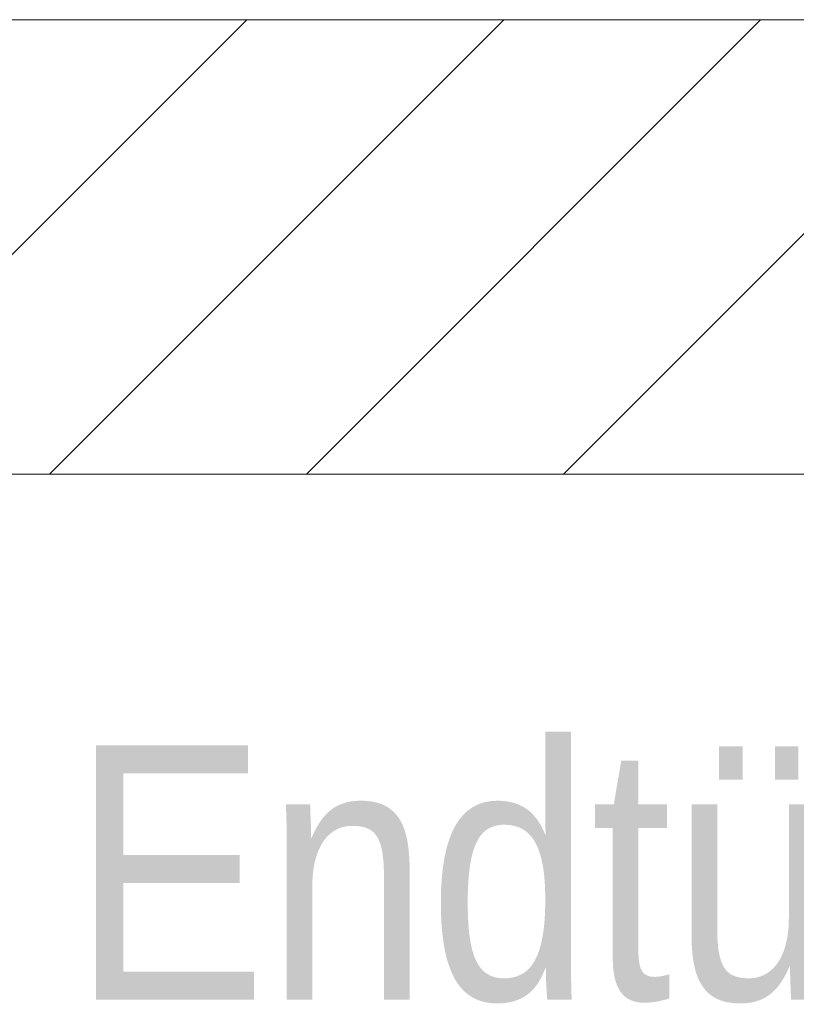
# Model space of a CAD drawing. Extents: x -720 to 300, y 62 to 1162.
# Tile 128 of 143: x 157.74 to 162.01, y 819.76 to 825.18. Entities that reach past the tile are written whole.
import ezdxf
from ezdxf.lldxf.tags import DXFTag

# ---------------------------------------------------------------- set-up
doc = ezdxf.new("R2010")
doc.units = 0
doc.layers.get('0').update_dxf_attribs({"lineweight": 13})
doc.layers.add('E_Detail_Beschriftung', color=7, linetype='Continuous', lineweight=13, true_color=0x009900)
doc.layers.add('E_Detail_Wandschraffur', color=7, linetype='Continuous', lineweight=5, true_color=0xc0c0c0)
doc.layers.add('E_Detail_Linie_Text_Bem', color=7, linetype='Continuous', lineweight=13)
doc.styles.get("Standard").update_dxf_attribs({"font": 'ARIALN.TTF'})
tags = doc.linetypes.add('fein_strichliert', pattern=[4, 1, -2, 1]).pattern_tags.tags
tags[8:9] = [DXFTag(74, 4), DXFTag(75, 0), DXFTag(340, '0'), DXFTag(46, 0.0), DXFTag(50, 0.0), DXFTag(44, 0.0), DXFTag(45, 0.0)]
tags[6:7] = [DXFTag(74, 4), DXFTag(75, 0), DXFTag(340, '0'), DXFTag(46, 0.0), DXFTag(50, 0.0), DXFTag(44, 0.0), DXFTag(45, 0.0)]
tags[4:5] = [DXFTag(74, 4), DXFTag(75, 0), DXFTag(340, '0'), DXFTag(46, 0.0), DXFTag(50, 0.0), DXFTag(44, 0.0), DXFTag(45, 0.0)]

# ---------------------------------------------------------------- blocks, each defined once
blk = doc.blocks.new('Referenz-A06G94308I')
at = {"layer": 'E_Detail_Linie_Text_Bem', "linetype": 'Continuous', "ltscale": 0.13}
for p, q in [((166.4555, 825.1802), (115.1285, 825.1802)), ((115.1285, 822.6802), (163.9555, 822.6802)), ((125.5208, 822.6802), (166.4555, 822.6802))]:
    blk.add_line(p, q, dxfattribs=at)
at = {"layer": 'E_Detail_Wandschraffur', "linetype": 'ByBlock', "ltscale": 0.13}
for p, q in [((156.4877, 822.6802), (158.9877, 825.1802)), ((159.3162, 822.6802), (161.8162, 825.1802))]:
    blk.add_line(p, q, dxfattribs=at)
at = {"layer": 'E_Detail_Wandschraffur', "linetype": 'fein_strichliert', "ltscale": 0.13}
for p, q in [((157.902, 822.6802), (160.402, 825.1802)), ((160.7304, 822.6802), (163.2304, 825.1802))]:
    blk.add_line(p, q, dxfattribs=at)
at = {"layer": 'E_Detail_Beschriftung', "linetype": 'Continuous', "ltscale": 0.13, "insert": (158.0268, 821.1889), "char_height": 1.4, "attachment_point": 1}
blk.add_mtext('{\\fArial Narrow;Endtülle}', dxfattribs=at)

msp = doc.modelspace()

# ---------------------------------------------------------------- block references
at = {"color": 8, "lineweight": 25, "ltscale": 0.25, "true_color": 0x808080}
msp.add_blockref('Referenz-A06G94308I', (0, 0), dxfattribs=at)

doc.saveas('drawing.dxf')
